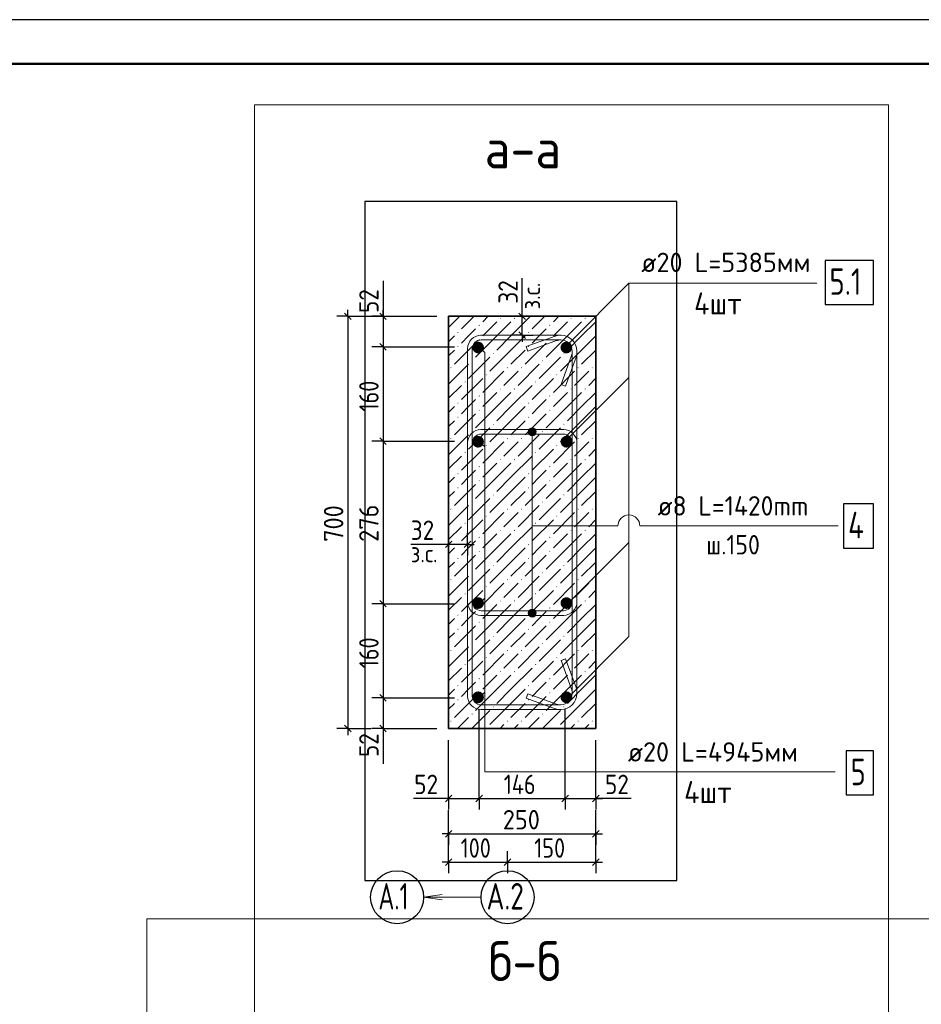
# Model space of a CAD drawing. Header units: millimetres. Extents: x -12 to 50400, y 0 to 35640.
# Tile 5 of 10: x 14899 to 27153, y 22263 to 35640. Entities that reach past the tile are written whole.
import ezdxf

# ---------------------------------------------------------------- set-up
doc = ezdxf.new("R2010")
doc.units = ezdxf.units.MM
doc.linetypes.add('______2', pattern=[324, 240, -84])
doc.linetypes.add('______5', pattern=[1320, 960, -120, 120, -120])
for name, color, linetype, lineweight in [('Standard', 7, 'Continuous', 25), ('ЖБ Пилон', 7, 'Continuous', 35), ('Заголовок чертежа', 7, 'Continuous', 25), ('Позиционная метка диаметр_ шаг', 7, 'Continuous', 13), ('Позиционная метка линия выноска', 7, 'Continuous', 13)]:
    doc.layers.add(name, color=color, linetype=linetype, lineweight=lineweight)
for name, color, linetype, true_color in [('Оси', 7, '______5', 0x656565), ('Стена фоновая арматура Х1', 7, '______2', 0xa0a0a0), ('Стена Хомут', 7, '______2', 0xa0a0a0)]:
    doc.layers.add(name, color=color, linetype=linetype, true_color=true_color)
doc.layers.add('Размерная выноска', color=7, linetype='Continuous')
doc.styles.add('ISOCPEUR', font='txt')

msp = doc.modelspace()

# ---------------------------------------------------------------- hatches: boundary and pattern name
at = {"layer": 'ЖБ Пилон', "linetype": 'Continuous', "lineweight": 18, "transparency": 33554687}
for points in [[(21432, 31575), (21424, 31583), (21432, 31591), (21439, 31583)], [(21624, 31575), (21616, 31583), (21624, 31591), (21631, 31583)], [(22392, 31575), (22384, 31583), (22392, 31591), (22399, 31583)], [(22584, 31575), (22576, 31583), (22584, 31591), (22591, 31583)], [(21144, 31479), (21136, 31487), (21144, 31495), (21151, 31487)], [(22104, 31479), (22096, 31487), (22104, 31495), (22111, 31487)], [(20856, 31383), (20848, 31391), (20856, 31399), (20863, 31391)], [(21144, 31287), (21136, 31295), (21144, 31303), (21151, 31295)], [(21816, 31383), (21808, 31391), (21816, 31399), (21823, 31391)], [(22104, 31287), (22096, 31295), (22104, 31303), (22111, 31295)], [(20856, 31191), (20848, 31199), (20856, 31207), (20863, 31199)], [(21816, 31191), (21808, 31199), (21816, 31207), (21823, 31199)], [(21336, 31095), (21328, 31103), (21336, 31111), (21343, 31103)], [(22296, 31095), (22288, 31103), (22296, 31111), (22303, 31103)], [(20760, 30903), (20752, 30911), (20760, 30919), (20767, 30911)], [(21048, 30999), (21040, 31007), (21048, 31015), (21055, 31007)], [(21528, 30903), (21520, 30911), (21528, 30919), (21535, 30911)], [(21720, 30903), (21712, 30911), (21720, 30919), (21727, 30911)], [(22008, 30999), (22000, 31007), (22008, 31015), (22015, 31007)], [(22488, 30903), (22480, 30911), (22488, 30919), (22495, 30911)], [(22680, 30903), (22672, 30911), (22680, 30919), (22687, 30911)], [(21240, 30807), (21232, 30815), (21240, 30823), (21247, 30815)], [(22200, 30807), (22192, 30815), (22200, 30823), (22207, 30815)], [(20952, 30711), (20944, 30719), (20952, 30727), (20959, 30719)], [(21912, 30711), (21904, 30719), (21912, 30727), (21919, 30719)], [(21144, 30519), (21136, 30527), (21144, 30535), (21151, 30527)], [(21432, 30615), (21424, 30623), (21432, 30631), (21439, 30623)], [(21624, 30615), (21616, 30623), (21624, 30631), (21631, 30623)], [(22104, 30519), (22096, 30527), (22104, 30535), (22111, 30527)], [(22392, 30615), (22384, 30623), (22392, 30631), (22399, 30623)], [(22584, 30615), (22576, 30623), (22584, 30631), (22591, 30623)], [(20856, 30423), (20848, 30431), (20856, 30439), (20863, 30431)], [(21816, 30423), (21808, 30431), (21816, 30439), (21823, 30431)], [(20856, 30231), (20848, 30239), (20856, 30247), (20863, 30239)], [(21144, 30327), (21136, 30335), (21144, 30343), (21151, 30335)], [(21816, 30231), (21808, 30239), (21816, 30247), (21823, 30239)], [(22104, 30327), (22096, 30335), (22104, 30343), (22111, 30335)], [(21336, 30135), (21328, 30143), (21336, 30151), (21343, 30143)], [(22296, 30135), (22288, 30143), (22296, 30151), (22303, 30143)], [(21048, 30039), (21040, 30047), (21048, 30055), (21055, 30047)], [(22008, 30039), (22000, 30047), (22008, 30055), (22015, 30047)], [(20760, 29943), (20752, 29951), (20760, 29959), (20767, 29951)], [(21240, 29847), (21232, 29855), (21240, 29863), (21247, 29855)], [(21528, 29943), (21520, 29951), (21528, 29959), (21535, 29951)], [(21720, 29943), (21712, 29951), (21720, 29959), (21727, 29951)], [(22200, 29847), (22192, 29855), (22200, 29863), (22207, 29855)], [(22488, 29943), (22480, 29951), (22488, 29959), (22495, 29951)], [(22680, 29943), (22672, 29951), (22680, 29959), (22687, 29951)], [(20952, 29751), (20944, 29759), (20952, 29767), (20959, 29759)], [(21912, 29751), (21904, 29759), (21912, 29767), (21919, 29759)], [(21144, 29559), (21136, 29567), (21144, 29575), (21151, 29567)], [(21432, 29655), (21424, 29663), (21432, 29671), (21439, 29663)], [(21624, 29655), (21616, 29663), (21624, 29671), (21631, 29663)], [(22104, 29559), (22096, 29567), (22104, 29575), (22111, 29567)], [(22392, 29655), (22384, 29663), (22392, 29671), (22399, 29663)], [(22584, 29655), (22576, 29663), (22584, 29671), (22591, 29663)], [(20856, 29463), (20848, 29471), (20856, 29479), (20863, 29471)], [(21816, 29463), (21808, 29471), (21816, 29479), (21823, 29471)], [(21144, 29367), (21136, 29375), (21144, 29383), (21151, 29375)], [(22104, 29367), (22096, 29375), (22104, 29383), (22111, 29375)], [(20856, 29271), (20848, 29279), (20856, 29287), (20863, 29279)], [(21336, 29175), (21328, 29183), (21336, 29191), (21343, 29183)], [(21816, 29271), (21808, 29279), (21816, 29287), (21823, 29279)], [(22296, 29175), (22288, 29183), (22296, 29191), (22303, 29183)], [(21048, 29079), (21040, 29087), (21048, 29095), (21055, 29087)], [(22008, 29079), (22000, 29087), (22008, 29095), (22015, 29087)], [(20760, 28983), (20752, 28991), (20760, 28999), (20767, 28991)], [(21240, 28887), (21232, 28895), (21240, 28903), (21247, 28895)], [(21528, 28983), (21520, 28991), (21528, 28999), (21535, 28991)], [(21720, 28983), (21712, 28991), (21720, 28999), (21727, 28991)], [(22200, 28887), (22192, 28895), (22200, 28903), (22207, 28895)], [(22488, 28983), (22480, 28991), (22488, 28999), (22495, 28991)], [(22680, 28983), (22672, 28991), (22680, 28999), (22687, 28991)], [(20952, 28791), (20944, 28799), (20952, 28807), (20959, 28799)], [(21912, 28791), (21904, 28799), (21912, 28807), (21919, 28799)], [(21432, 28695), (21424, 28703), (21432, 28711), (21439, 28703)], [(21624, 28695), (21616, 28703), (21624, 28711), (21631, 28703)], [(22392, 28695), (22384, 28703), (22392, 28711), (22399, 28703)], [(22584, 28695), (22576, 28703), (22584, 28711), (22591, 28703)], [(20856, 28503), (20848, 28511), (20856, 28519), (20863, 28511)], [(21144, 28599), (21136, 28607), (21144, 28615), (21151, 28607)], [(21816, 28503), (21808, 28511), (21816, 28519), (21823, 28511)], [(22104, 28599), (22096, 28607), (22104, 28615), (22111, 28607)], [(21144, 28407), (21136, 28415), (21144, 28423), (21151, 28415)], [(22104, 28407), (22096, 28415), (22104, 28423), (22111, 28415)], [(20856, 28311), (20848, 28319), (20856, 28327), (20863, 28319)], [(21336, 28215), (21328, 28223), (21336, 28231), (21343, 28223)], [(21816, 28311), (21808, 28319), (21816, 28327), (21823, 28319)], [(22296, 28215), (22288, 28223), (22296, 28231), (22303, 28223)], [(21048, 28119), (21040, 28127), (21048, 28135), (21055, 28127)], [(22008, 28119), (22000, 28127), (22008, 28135), (22015, 28127)], [(20760, 28023), (20752, 28031), (20760, 28039), (20767, 28031)], [(21528, 28023), (21520, 28031), (21528, 28039), (21535, 28031)], [(21720, 28023), (21712, 28031), (21720, 28039), (21727, 28031)], [(22488, 28023), (22480, 28031), (22488, 28039), (22495, 28031)], [(22680, 28023), (22672, 28031), (22680, 28039), (22687, 28031)], [(20952, 27831), (20944, 27839), (20952, 27847), (20959, 27839)], [(21240, 27927), (21232, 27935), (21240, 27943), (21247, 27935)], [(21912, 27831), (21904, 27839), (21912, 27847), (21919, 27839)], [(22200, 27927), (22192, 27935), (22200, 27943), (22207, 27935)], [(21432, 27735), (21424, 27743), (21432, 27751), (21439, 27743)], [(21624, 27735), (21616, 27743), (21624, 27751), (21631, 27743)], [(22392, 27735), (22384, 27743), (22392, 27751), (22399, 27743)], [(22584, 27735), (22576, 27743), (22584, 27751), (22591, 27743)], [(20856, 27543), (20848, 27551), (20856, 27559), (20863, 27551)], [(21144, 27639), (21136, 27647), (21144, 27655), (21151, 27647)], [(21816, 27543), (21808, 27551), (21816, 27559), (21823, 27551)], [(22104, 27639), (22096, 27647), (22104, 27655), (22111, 27647)], [(21144, 27447), (21136, 27455), (21144, 27463), (21151, 27455)], [(22104, 27447), (22096, 27455), (22104, 27463), (22111, 27455)], [(20856, 27351), (20848, 27359), (20856, 27367), (20863, 27359)], [(21816, 27351), (21808, 27359), (21816, 27367), (21823, 27359)], [(21048, 27159), (21040, 27167), (21048, 27175), (21055, 27167)], [(21336, 27255), (21328, 27263), (21336, 27271), (21343, 27263)], [(22008, 27159), (22000, 27167), (22008, 27175), (22015, 27167)], [(22296, 27255), (22288, 27263), (22296, 27271), (22303, 27263)], [(20760, 27063), (20752, 27071), (20760, 27079), (20767, 27071)], [(21528, 27063), (21520, 27071), (21528, 27079), (21535, 27071)], [(21720, 27063), (21712, 27071), (21720, 27079), (21727, 27071)], [(22488, 27063), (22480, 27071), (22488, 27079), (22495, 27071)], [(22680, 27063), (22672, 27071), (22680, 27079), (22687, 27071)], [(21240, 26967), (21232, 26975), (21240, 26983), (21247, 26975)], [(22200, 26967), (22192, 26975), (22200, 26983), (22207, 26975)], [(20952, 26871), (20944, 26879), (20952, 26887), (20959, 26879)], [(21432, 26775), (21424, 26783), (21432, 26791), (21439, 26783)], [(21624, 26775), (21616, 26783), (21624, 26791), (21631, 26783)], [(21912, 26871), (21904, 26879), (21912, 26887), (21919, 26879)], [(22392, 26775), (22384, 26783), (22392, 26791), (22399, 26783)], [(22584, 26775), (22576, 26783), (22584, 26791), (22591, 26783)], [(21144, 26679), (21136, 26687), (21144, 26695), (21151, 26687)], [(22104, 26679), (22096, 26687), (22104, 26695), (22111, 26687)], [(20856, 26583), (20848, 26591), (20856, 26599), (20863, 26591)], [(21144, 26487), (21136, 26495), (21144, 26503), (21151, 26495)], [(21816, 26583), (21808, 26591), (21816, 26599), (21823, 26591)], [(22104, 26487), (22096, 26495), (22104, 26503), (22111, 26495)], [(20856, 26391), (20848, 26399), (20856, 26407), (20863, 26399)], [(21816, 26391), (21808, 26399), (21816, 26407), (21823, 26399)], [(21336, 26295), (21328, 26303), (21336, 26311), (21343, 26303)], [(22296, 26295), (22288, 26303), (22296, 26311), (22303, 26303)], [(20760, 26103), (20752, 26111), (20760, 26119), (20767, 26111)], [(21048, 26199), (21040, 26207), (21048, 26215), (21055, 26207)], [(21528, 26103), (21520, 26111), (21528, 26119), (21535, 26111)], [(21720, 26103), (21712, 26111), (21720, 26119), (21727, 26111)], [(22008, 26199), (22000, 26207), (22008, 26215), (22015, 26207)], [(22488, 26103), (22480, 26111), (22488, 26119), (22495, 26111)], [(22680, 26103), (22672, 26111), (22680, 26119), (22687, 26111)], [(21236, 26010), (21232, 26015), (21240, 26023), (21247, 26015), (21243, 26010)], [(22196, 26010), (22192, 26015), (22200, 26023), (22207, 26015), (22203, 26010)]]:
    msp.add_hatch(color=7, dxfattribs=at).paths.add_polyline_path(points, flags=16)
at = {"layer": 'Позиционная метка линия выноска', "linetype": 'Continuous', "lineweight": 13, "transparency": 33554687}
for points in [[(21912, 30069), (21819, 30069), (21811, 30042)], [(21912, 30069), (21811, 30042), (21919, 30042)], [(21919, 30042), (21811, 30042), (21819, 30015)], [(21892, 30089), (21838, 30089), (21819, 30069)], [(21892, 30089), (21819, 30069), (21912, 30069)], [(21919, 30042), (21819, 30015), (21912, 30015)], [(21912, 30015), (21819, 30015), (21838, 29996)], [(21838, 30089), (21892, 30089), (21865, 30096)], [(21912, 30015), (21838, 29996), (21892, 29996)], [(21892, 29996), (21838, 29996), (21865, 29988)], [(21811, 27578), (21919, 27578), (21912, 27605)], [(21811, 27578), (21912, 27605), (21819, 27605)], [(21819, 27551), (21919, 27578), (21811, 27578)], [(21819, 27605), (21912, 27605), (21892, 27625)], [(21819, 27605), (21892, 27625), (21838, 27625)], [(21819, 27551), (21912, 27551), (21919, 27578)], [(21838, 27625), (21892, 27625), (21865, 27632)], [(21838, 27532), (21912, 27551), (21819, 27551)], [(21838, 27532), (21892, 27532), (21912, 27551)], [(21892, 27532), (21838, 27532), (21865, 27524)]]:
    msp.add_hatch(color=7, dxfattribs=at).paths.add_polyline_path(points)
at = {"layer": 'Стена фоновая арматура Х1', "linetype": 'Continuous', "lineweight": 18, "transparency": 33554687}
for points in [[(21209, 31186), (21203, 31217), (21186, 31243), (21160, 31260), (21129, 31266), (21099, 31260), (21073, 31243), (21055, 31217), (21049, 31186), (21055, 31156), (21073, 31130), (21099, 31112), (21129, 31106), (21160, 31112), (21186, 31130), (21203, 31156)], [(22409, 31186), (22403, 31217), (22386, 31243), (22360, 31260), (22329, 31266), (22299, 31260), (22273, 31243), (22255, 31217), (22249, 31186), (22255, 31156), (22273, 31130), (22299, 31112), (22329, 31106), (22360, 31112), (22386, 31130), (22403, 31156)], [(21209, 29906), (21203, 29937), (21186, 29963), (21160, 29980), (21129, 29986), (21099, 29980), (21073, 29963), (21055, 29937), (21049, 29906), (21055, 29876), (21073, 29850), (21099, 29832), (21129, 29826), (21160, 29832), (21186, 29850), (21203, 29876)], [(22409, 29906), (22403, 29937), (22386, 29963), (22360, 29980), (22329, 29986), (22299, 29980), (22273, 29963), (22255, 29937), (22249, 29906), (22255, 29876), (22273, 29850), (22299, 29832), (22329, 29826), (22360, 29832), (22386, 29850), (22403, 29876)], [(21209, 27714), (21203, 27745), (21186, 27771), (21160, 27788), (21129, 27794), (21099, 27788), (21073, 27771), (21055, 27745), (21049, 27714), (21055, 27684), (21073, 27658), (21099, 27640), (21129, 27634), (21160, 27640), (21186, 27658), (21203, 27684)], [(22409, 27714), (22403, 27745), (22386, 27771), (22360, 27788), (22329, 27794), (22299, 27788), (22273, 27771), (22255, 27745), (22249, 27714), (22255, 27684), (22273, 27658), (22299, 27640), (22329, 27634), (22360, 27640), (22386, 27658), (22403, 27684)], [(21209, 26434), (21203, 26465), (21186, 26491), (21160, 26508), (21129, 26514), (21099, 26508), (21073, 26491), (21055, 26465), (21049, 26434), (21055, 26404), (21073, 26378), (21099, 26360), (21129, 26354), (21160, 26360), (21186, 26378), (21203, 26404)], [(22409, 26434), (22403, 26465), (22386, 26491), (22360, 26508), (22329, 26514), (22299, 26508), (22273, 26491), (22255, 26465), (22249, 26434), (22255, 26404), (22273, 26378), (22299, 26360), (22329, 26354), (22360, 26360), (22386, 26378), (22403, 26404)]]:
    msp.add_hatch(color=7, dxfattribs=at).paths.add_polyline_path(points)

# ---------------------------------------------------------------- linework, layer by layer
at = {"layer": 'Standard', "color": 7, "linetype": 'Continuous', "lineweight": 13, "transparency": 33554687}
msp.add_line((48960, 35640), (-12, 35640), dxfattribs=at)
at = {"layer": 'Standard', "color": 7, "linetype": 'Continuous', "lineweight": -3, "transparency": 33554687}
for p, q in [((19357, 31610), (19207, 31610)), ((19357, 31610), (19357, 31700)), ((19357, 31610), (19507, 31610)), ((19357, 31610), (20569, 31610)), ((19837, 31610), (19687, 31610)), ((19837, 31610), (19837, 31700)), ((19837, 31610), (19987, 31610)), ((19837, 31610), (20569, 31610)), ((21729, 31610), (21579, 31610)), ((21729, 31610), (21729, 31700)), ((21729, 31610), (21879, 31610)), ((21729, 31354), (21729, 31610)), ((21729, 31354), (21579, 31354)), ((21729, 31354), (21879, 31354)), ((21729, 31354), (21729, 31264)), ((19837, 31194), (19687, 31194)), ((19837, 31194), (19987, 31194)), ((19837, 31194), (20809, 31194)), ((19837, 31194), (19837, 29914)), ((19837, 29914), (19687, 29914)), ((19837, 29914), (19987, 29914)), ((19837, 29914), (20809, 29914)), ((19837, 29914), (19837, 27706)), ((20729, 28512), (20729, 28662)), ((20986, 28512), (20986, 28662)), ((20729, 28512), (20639, 28512)), ((20729, 28512), (20729, 28362)), ((20986, 28512), (20729, 28512)), ((20986, 28512), (20986, 28362)), ((20986, 28512), (21076, 28512)), ((19837, 27706), (19687, 27706)), ((19837, 27706), (19987, 27706)), ((19837, 27706), (20809, 27706)), ((19837, 27706), (19837, 26426)), ((19837, 26426), (19687, 26426)), ((19837, 26426), (19987, 26426)), ((19837, 26426), (20809, 26426)), ((19837, 26426), (19837, 26010)), ((19357, 26010), (19207, 26010)), ((19357, 26010), (19507, 26010)), ((19357, 26010), (19677, 26010)), ((19357, 26010), (19357, 25920)), ((19837, 26010), (19687, 26010)), ((19837, 26010), (19987, 26010)), ((19837, 26010), (20569, 26010)), ((19837, 26010), (19837, 25920)), ((20729, 25059), (20729, 25209)), ((21145, 25059), (21145, 25209)), ((22313, 25059), (22313, 25209)), ((22729, 25059), (22729, 25209)), ((20729, 25059), (20639, 25059)), ((20729, 25059), (20729, 24909)), ((20729, 25059), (21145, 25059)), ((21145, 25059), (21145, 24909)), ((21145, 25059), (22313, 25059)), ((22313, 25059), (22313, 24909)), ((22313, 25059), (22729, 25059)), ((22729, 25059), (22729, 24909)), ((22729, 25059), (22819, 25059)), ((20729, 24579), (20729, 24899)), ((22729, 24579), (22729, 24899)), ((20729, 24579), (20729, 24729)), ((22729, 24579), (22729, 24729)), ((20729, 24579), (20639, 24579)), ((20729, 24195), (20729, 24592)), ((20729, 24579), (20729, 24429)), ((20729, 24579), (22729, 24579)), ((22729, 24195), (22729, 24592)), ((22729, 24579), (22729, 24429)), ((22729, 24579), (22819, 24579)), ((20729, 24195), (20729, 24345)), ((21529, 24195), (21529, 24345)), ((22729, 24195), (22729, 24345)), ((20729, 24195), (20639, 24195)), ((20729, 24195), (20729, 24045)), ((20729, 24195), (21529, 24195)), ((21529, 24195), (21529, 24045)), ((21529, 24195), (21529, 24195)), ((21529, 24195), (22729, 24195)), ((22729, 24195), (22729, 24045)), ((22729, 24195), (22819, 24195))]:
    msp.add_line(p, q, dxfattribs=at)
at = {"layer": 'Standard', "color": 7, "linetype": 'Continuous', "lineweight": 25, "transparency": 33554687}
for p, q in [((19312, 31655), (19402, 31565)), ((19792, 31655), (19882, 31565)), ((21774, 31565), (21684, 31655)), ((21774, 31309), (21684, 31399)), ((19792, 31239), (19882, 31149)), ((19792, 29959), (19882, 29869)), ((20774, 28557), (20684, 28467)), ((21031, 28557), (20941, 28467)), ((19792, 27751), (19882, 27661)), ((19792, 26471), (19882, 26381)), ((19312, 26055), (19402, 25965)), ((19792, 26055), (19882, 25965)), ((20684, 25014), (20774, 25104)), ((21100, 25014), (21190, 25104)), ((22268, 25014), (22358, 25104)), ((22684, 25014), (22774, 25104)), ((20684, 24534), (20774, 24624)), ((22684, 24534), (22774, 24624)), ((20684, 24150), (20774, 24240)), ((21484, 24150), (21574, 24240)), ((22684, 24150), (22774, 24240))]:
    msp.add_line(p, q, dxfattribs=at)
msp.add_lwpolyline([(0, 0), (50400, 0), (50400, 35640), (0, 35640), (0, 0)], close=True, dxfattribs=at)
at = {"layer": 'Standard', "color": 7, "linetype": 'Continuous', "lineweight": 13, "transparency": 33554687}
for points in [[(50400, 35640), (0, 35640), (0, 0), (50400, 0), (50400, 35640)], [(26706, 34484), (18090, 34484), (18090, 21206), (26706, 21206), (26706, 34484)], [(27880, 23426), (16628, 23426), (16628, 11864), (27880, 11864), (27880, 23426)]]:
    msp.add_lwpolyline(points, dxfattribs=at)
at = {"layer": 'Standard', "color": 7, "linetype": 'Continuous', "lineweight": 50, "transparency": 33554687}
msp.add_lwpolyline([(2400, 35040), (49800, 35040), (49800, 600), (2400, 600), (2400, 35040)], close=True, dxfattribs=at)
at = {"layer": 'Standard', "color": 254, "linetype": 'Continuous', "lineweight": -3, "true_color": 0xc4c4ff, "transparency": 33554687}
msp.add_lwpolyline([(23828, 23946), (23828, 33172), (19588, 33172), (19588, 23946), (23828, 23946)], dxfattribs=at)
at = {"layer": 'Standard', "color": 7, "linetype": 'Continuous', "lineweight": -3, "transparency": 33554687}
for points in [[(19357, 31610), (19357, 28453), (19357, 28453), (19357, 26010)], [(19837, 31610), (19837, 31543), (19837, 31543), (19837, 31194)], [(21145, 25059), (21145, 25080), (21145, 25080), (21145, 25080), (21145, 25080), (21145, 26274)], [(22313, 25059), (22313, 25080), (22313, 25080), (22313, 26274)], [(20729, 25059), (20729, 25080), (20729, 25080), (20729, 25080), (20729, 25080), (20729, 25816), (20729, 25816), (20729, 25850)], [(22729, 25059), (22729, 25080), (22729, 25080), (22729, 25850)]]:
    msp.add_lwpolyline(points, dxfattribs=at)
at = {"layer": 'ЖБ Пилон', "color": 9, "linetype": 'Continuous', "lineweight": 18, "true_color": 0xc7c7c7, "transparency": 33554687}
for p, q in [((20729, 31457), (20883, 31610)), ((20904, 31439), (21075, 31610)), ((21192, 31535), (21267, 31610)), ((21576, 31343), (21843, 31610)), ((21864, 31439), (22035, 31610)), ((22152, 31535), (22227, 31610)), ((21096, 31439), (21000, 31343)), ((21192, 31343), (21384, 31535)), ((21384, 31343), (21576, 31535)), ((22056, 31439), (21960, 31343)), ((22152, 31343), (22344, 31535)), ((22344, 31343), (22536, 31535)), ((22536, 31343), (22729, 31537)), ((20729, 31265), (20808, 31343)), ((21000, 31343), (20904, 31247)), ((21384, 31343), (21096, 31055)), ((21384, 31151), (21576, 31343)), ((21576, 31151), (21768, 31343)), ((21960, 31343), (21864, 31247)), ((22344, 31343), (22056, 31055)), ((22344, 31151), (22536, 31343)), ((22536, 31151), (22728, 31343)), ((20808, 30959), (21096, 31247)), ((21768, 30959), (22056, 31247)), ((20729, 31073), (20808, 31151)), ((21000, 30767), (21288, 31055)), ((21576, 31151), (21288, 30863)), ((21576, 30959), (21768, 31151)), ((21960, 30767), (22248, 31055)), ((22536, 31151), (22248, 30863)), ((22536, 30959), (22728, 31151)), ((20729, 30689), (21000, 30959)), ((21672, 30671), (21960, 30959)), ((22728, 30959), (22729, 30961)), ((21192, 30575), (21480, 30863)), ((21672, 30863), (21576, 30767)), ((22152, 30575), (22440, 30863)), ((22632, 30863), (22536, 30767)), ((22632, 30671), (22729, 30769)), ((20729, 30497), (20904, 30671)), ((20904, 30479), (21192, 30767)), ((21576, 30767), (21480, 30671)), ((21576, 30383), (21864, 30671)), ((21864, 30479), (22152, 30767)), ((22536, 30767), (22440, 30671)), ((21192, 30383), (21384, 30575)), ((21384, 30383), (21576, 30575)), ((22152, 30383), (22344, 30575)), ((22344, 30383), (22536, 30575)), ((22536, 30383), (22729, 30577)), ((20729, 30305), (20808, 30383)), ((21000, 30383), (20904, 30287)), ((21096, 30479), (21000, 30383)), ((21384, 30383), (21096, 30095)), ((21384, 30191), (21576, 30383)), ((21576, 30191), (21768, 30383)), ((21960, 30383), (21864, 30287)), ((22056, 30479), (21960, 30383)), ((22344, 30383), (22056, 30095)), ((22344, 30191), (22536, 30383)), ((22536, 30191), (22728, 30383)), ((20808, 29999), (21096, 30287)), ((21768, 29999), (22056, 30287)), ((20729, 30113), (20808, 30191)), ((21576, 30191), (21288, 29903)), ((21576, 29999), (21768, 30191)), ((22536, 30191), (22248, 29903)), ((22536, 29999), (22728, 30191)), ((20729, 29729), (21000, 29999)), ((21000, 29807), (21288, 30095)), ((21672, 29711), (21960, 29999)), ((21960, 29807), (22248, 30095)), ((22728, 29999), (22729, 30001)), ((21192, 29615), (21480, 29903)), ((21672, 29903), (21576, 29807)), ((22152, 29615), (22440, 29903)), ((22632, 29903), (22536, 29807)), ((20729, 29537), (20904, 29711)), ((20904, 29519), (21192, 29807)), ((21576, 29807), (21480, 29711)), ((21576, 29423), (21864, 29711)), ((21864, 29519), (22152, 29807)), ((22536, 29807), (22440, 29711)), ((22632, 29711), (22729, 29809)), ((21192, 29423), (21384, 29615)), ((21384, 29423), (21576, 29615)), ((22152, 29423), (22344, 29615)), ((22344, 29423), (22536, 29615)), ((22536, 29423), (22729, 29617)), ((21096, 29519), (21000, 29423)), ((22056, 29519), (21960, 29423)), ((20729, 29345), (20808, 29423)), ((20808, 29039), (21096, 29327)), ((21000, 29423), (20904, 29327)), ((21384, 29423), (21096, 29135)), ((21384, 29231), (21576, 29423)), ((21576, 29231), (21768, 29423)), ((21768, 29039), (22056, 29327)), ((21960, 29423), (21864, 29327)), ((22344, 29423), (22056, 29135)), ((22344, 29231), (22536, 29423)), ((22536, 29231), (22728, 29423)), ((20729, 29153), (20808, 29231)), ((21576, 29231), (21288, 28943)), ((21576, 29039), (21768, 29231)), ((22536, 29231), (22248, 28943)), ((22536, 29039), (22728, 29231)), ((20729, 28769), (21000, 29039)), ((21000, 28847), (21288, 29135)), ((21672, 28751), (21960, 29039)), ((21960, 28847), (22248, 29135)), ((22728, 29039), (22729, 29041)), ((21192, 28655), (21480, 28943)), ((21672, 28943), (21576, 28847)), ((22152, 28655), (22440, 28943)), ((22632, 28943), (22536, 28847)), ((20904, 28559), (21192, 28847)), ((21576, 28847), (21480, 28751)), ((21864, 28559), (22152, 28847)), ((22536, 28847), (22440, 28751)), ((22632, 28751), (22729, 28849)), ((20729, 28577), (20904, 28751)), ((21192, 28463), (21384, 28655)), ((21384, 28463), (21576, 28655)), ((21576, 28463), (21864, 28751)), ((22152, 28463), (22344, 28655)), ((22344, 28463), (22536, 28655)), ((22536, 28463), (22729, 28657)), ((21096, 28559), (21000, 28463)), ((22056, 28559), (21960, 28463)), ((20729, 28385), (20808, 28463)), ((20808, 28079), (21096, 28367)), ((21000, 28463), (20904, 28367)), ((21384, 28463), (21096, 28175)), ((21384, 28271), (21576, 28463)), ((21576, 28271), (21768, 28463)), ((21768, 28079), (22056, 28367)), ((21960, 28463), (21864, 28367)), ((22344, 28463), (22056, 28175)), ((22344, 28271), (22536, 28463)), ((22536, 28271), (22728, 28463)), ((20729, 28193), (20808, 28271)), ((21576, 28271), (21288, 27983)), ((21576, 28079), (21768, 28271)), ((22536, 28271), (22248, 27983)), ((22536, 28079), (22728, 28271)), ((21000, 27887), (21288, 28175)), ((21960, 27887), (22248, 28175)), ((20729, 27809), (21000, 28079)), ((21192, 27695), (21480, 27983)), ((21672, 27983), (21576, 27887)), ((21672, 27791), (21960, 28079)), ((22152, 27695), (22440, 27983)), ((22632, 27983), (22536, 27887)), ((22728, 28079), (22729, 28081)), ((20904, 27599), (21192, 27887)), ((21576, 27887), (21480, 27791)), ((21864, 27599), (22152, 27887)), ((22536, 27887), (22440, 27791)), ((22632, 27791), (22729, 27889)), ((20729, 27617), (20904, 27791)), ((21192, 27503), (21384, 27695)), ((21384, 27503), (21576, 27695)), ((21576, 27503), (21864, 27791)), ((22152, 27503), (22344, 27695)), ((22344, 27503), (22536, 27695)), ((22536, 27503), (22729, 27697)), ((21096, 27599), (21000, 27503)), ((22056, 27599), (21960, 27503)), ((20729, 27425), (20808, 27503)), ((21000, 27503), (20904, 27407)), ((21384, 27503), (21096, 27215)), ((21384, 27311), (21576, 27503)), ((21576, 27311), (21768, 27503)), ((21960, 27503), (21864, 27407)), ((22344, 27503), (22056, 27215)), ((22344, 27311), (22536, 27503)), ((22536, 27311), (22728, 27503)), ((20729, 27233), (20808, 27311)), ((20808, 27119), (21096, 27407)), ((21576, 27311), (21288, 27023)), ((21576, 27119), (21768, 27311)), ((21768, 27119), (22056, 27407)), ((22536, 27311), (22248, 27023)), ((22536, 27119), (22728, 27311)), ((21000, 26927), (21288, 27215)), ((21960, 26927), (22248, 27215)), ((20729, 26849), (21000, 27119)), ((21192, 26735), (21480, 27023)), ((21672, 27023), (21576, 26927)), ((21672, 26831), (21960, 27119)), ((22152, 26735), (22440, 27023)), ((22632, 27023), (22536, 26927)), ((22728, 27119), (22729, 27121)), ((20904, 26639), (21192, 26927)), ((21576, 26927), (21480, 26831)), ((21864, 26639), (22152, 26927)), ((22536, 26927), (22440, 26831)), ((22632, 26831), (22729, 26929)), ((20729, 26657), (20904, 26831)), ((21576, 26543), (21864, 26831)), ((21096, 26639), (21000, 26543)), ((21192, 26543), (21384, 26735)), ((21384, 26543), (21576, 26735)), ((22056, 26639), (21960, 26543)), ((22152, 26543), (22344, 26735)), ((22344, 26543), (22536, 26735)), ((22536, 26543), (22729, 26737)), ((20729, 26465), (20808, 26543)), ((21000, 26543), (20904, 26447)), ((21384, 26543), (21096, 26255)), ((21384, 26351), (21576, 26543)), ((21576, 26351), (21768, 26543)), ((21960, 26543), (21864, 26447)), ((22344, 26543), (22056, 26255)), ((22344, 26351), (22536, 26543)), ((22536, 26351), (22728, 26543)), ((20808, 26159), (21096, 26447)), ((21768, 26159), (22056, 26447)), ((20729, 26273), (20808, 26351)), ((21043, 26010), (21288, 26255)), ((21576, 26351), (21288, 26063)), ((21576, 26159), (21768, 26351)), ((22003, 26010), (22248, 26255)), ((22536, 26351), (22248, 26063)), ((22536, 26159), (22728, 26351)), ((20851, 26010), (21000, 26159)), ((21811, 26010), (21960, 26159)), ((22728, 26159), (22729, 26161)), ((21427, 26010), (21480, 26063)), ((21672, 26063), (21619, 26010)), ((22387, 26010), (22440, 26063)), ((22632, 26063), (22579, 26010))]:
    msp.add_line(p, q, dxfattribs=at)
at = {"layer": 'ЖБ Пилон', "color": 7, "linetype": 'Continuous', "lineweight": 35, "transparency": 33554687}
for p, q in [((20729, 31610), (20729, 26010)), ((22729, 31610), (20729, 31610)), ((22729, 26010), (22729, 31610)), ((20729, 26010), (22729, 26010))]:
    msp.add_line(p, q, dxfattribs=at)
at = {"layer": 'Оси', "color": 7, "linetype": 'Continuous', "lineweight": -3, "transparency": 33554687}
for centre in [(20029, 23718), (21529, 23718)]:
    msp.add_circle(centre, 360, dxfattribs=at)
at = {"layer": 'Позиционная метка диаметр_ шаг', "color": 7, "linetype": 'Continuous', "lineweight": 25, "transparency": 33554687}
for points in [[(25845, 31770), (26505, 31770), (26505, 32370), (25845, 32370), (25845, 31770)], [(26133, 25108), (26505, 25108), (26505, 25708), (26133, 25708), (26133, 25108)]]:
    msp.add_lwpolyline(points, dxfattribs=at)
at = {"layer": 'Позиционная метка линия выноска', "color": 7, "linetype": 'Continuous', "lineweight": 13, "transparency": 33554687}
for p, q in [((22362, 31243), (23178, 32059)), ((23178, 30779), (23178, 32059)), ((23178, 32059), (25731, 32059)), ((21221, 31118), (21129, 31210)), ((21221, 25420), (21221, 31118)), ((22329, 29930), (23178, 30779)), ((23178, 30779), (23178, 28539)), ((21811, 30042), (21811, 30042)), ((21865, 30096), (21865, 30096)), ((21865, 29988), (21865, 29988)), ((21919, 30042), (21919, 30042)), ((21129, 29930), (21221, 29838)), ((21865, 27578), (21865, 28762)), ((23328, 28762), (26025, 28762)), ((23178, 28539), (22329, 27690)), ((23178, 27259), (23178, 28539)), ((21129, 27690), (21221, 27782)), ((21811, 27578), (21811, 27578)), ((21865, 27632), (21865, 27632)), ((21919, 27578), (21919, 27578)), ((21865, 27524), (21865, 27524)), ((22329, 26410), (23178, 27259)), ((21129, 26410), (21221, 26502)), ((25981, 25420), (21221, 25420)), ((20641, 23754), (20389, 23718)), ((21169, 23718), (20389, 23718)), ((20389, 23718), (20659, 23718)), ((20389, 23718), (20389, 23718)), ((20389, 23718), (20389, 23718)), ((20389, 23718), (20389, 23718)), ((20389, 23718), (20641, 23682))]:
    msp.add_line(p, q, dxfattribs=at)
msp.add_lwpolyline([(21865, 30042), (21865, 28762), (23028, 28762)], dxfattribs=at)
for centre in [(21865, 30042), (21865, 27578)]:
    msp.add_circle(centre, 54, dxfattribs=at)
at = {"layer": 'Позиционная метка линия выноска', "color": 7, "linetype": 'Continuous', "lineweight": 18, "transparency": 33554687}
msp.add_arc((23178, 28762), 150, 0, 180, dxfattribs=at)
at = {"layer": 'Размерная выноска', "color": 7, "linetype": 'Continuous', "lineweight": -3, "transparency": 33554687}
for p, q in [((21729, 31610), (21729, 32127)), ((19837, 32090), (19837, 31610)), ((20729, 28512), (20213, 28512)), ((19837, 26010), (19837, 25530)), ((20729, 25059), (20249, 25059)), ((23209, 25059), (22729, 25059))]:
    msp.add_line(p, q, dxfattribs=at)
at = {"layer": 'Стена Хомут', "color": 36, "linetype": 'Continuous', "lineweight": 13, "true_color": 0x6e3c1e, "transparency": 33554687}
for points in [[(22257, 30685), (22400, 31077), (22402, 31083), (22404, 31090), (22406, 31096), (22407, 31102), (22408, 31109), (22409, 31116), (22409, 31122), (22409, 31129), (22409, 31136), (22405, 31165), (22396, 31195), (22381, 31221), (22362, 31243), (22340, 31262), (22314, 31277), (22284, 31286), (22255, 31290), (21169, 31290), (21147, 31287), (21124, 31280), (21103, 31268), (21086, 31254), (21072, 31237), (21060, 31216), (21052, 31193), (21049, 31170), (21049, 27730), (21052, 27708), (21060, 27685), (21072, 27664), (21086, 27647), (21103, 27633), (21124, 27621), (21147, 27613), (21169, 27610), (22289, 27610), (22312, 27613), (22335, 27621), (22356, 27633), (22373, 27647), (22387, 27664), (22399, 27685), (22406, 27708), (22409, 27730), (22409, 31136), (22405, 31165), (22396, 31195), (22381, 31221), (22362, 31243), (22340, 31262), (22314, 31277), (22284, 31286), (22255, 31290), (22248, 31290), (22241, 31290), (22235, 31290), (22228, 31289), (22221, 31288), (22215, 31287), (22209, 31285), (22202, 31283), (22196, 31281), (21804, 31138), (21782, 31198), (22175, 31342), (22183, 31344), (22192, 31347), (22201, 31349), (22210, 31351), (22219, 31352), (22229, 31353), (22238, 31354), (22247, 31354), (22260, 31354), (22299, 31349), (22340, 31335), (22377, 31314), (22408, 31289), (22433, 31258), (22454, 31221), (22468, 31180), (22473, 31141), (22473, 27726), (22469, 27693), (22457, 27659), (22440, 27627), (22418, 27601), (22392, 27580), (22361, 27562), (22326, 27551), (22294, 27546), (21165, 27546), (21132, 27551), (21098, 27562), (21066, 27580), (21040, 27601), (21019, 27627), (21001, 27659), (20990, 27693), (20985, 27726), (20985, 31175), (20990, 31207), (21001, 31242), (21019, 31273), (21040, 31299), (21066, 31321), (21098, 31338), (21132, 31350), (21165, 31354), (22260, 31354), (22299, 31349), (22340, 31335), (22377, 31314), (22408, 31289), (22433, 31258), (22454, 31221), (22468, 31180), (22473, 31141), (22473, 31128), (22473, 31119), (22472, 31110), (22471, 31100), (22470, 31091), (22468, 31082), (22466, 31073), (22463, 31064), (22461, 31056), (22317, 30663), (22257, 30685)], [(22317, 26958), (22461, 26565), (22463, 26556), (22466, 26547), (22468, 26538), (22470, 26529), (22471, 26520), (22472, 26511), (22473, 26502), (22473, 26493), (22473, 26480), (22468, 26441), (22454, 26400), (22433, 26363), (22408, 26332), (22377, 26306), (22340, 26285), (22299, 26272), (22260, 26266), (21165, 26266), (21132, 26271), (21098, 26282), (21066, 26300), (21040, 26321), (21019, 26347), (21001, 26379), (20990, 26413), (20985, 26446), (20985, 29895), (20990, 29927), (21001, 29962), (21019, 29993), (21040, 30019), (21066, 30041), (21098, 30058), (21132, 30070), (21165, 30074), (22294, 30074), (22326, 30070), (22361, 30058), (22392, 30041), (22418, 30019), (22440, 29993), (22457, 29962), (22469, 29927), (22473, 29895), (22473, 26480), (22468, 26441), (22454, 26400), (22433, 26363), (22408, 26332), (22377, 26306), (22340, 26285), (22299, 26272), (22260, 26266), (22247, 26266), (22238, 26267), (22229, 26267), (22219, 26268), (22210, 26270), (22201, 26271), (22192, 26274), (22183, 26276), (22175, 26279), (21782, 26422), (21804, 26482), (22196, 26339), (22202, 26337), (22209, 26336), (22215, 26334), (22221, 26333), (22228, 26332), (22235, 26331), (22241, 26330), (22248, 26330), (22255, 26330), (22284, 26334), (22314, 26344), (22340, 26359), (22362, 26377), (22381, 26399), (22396, 26426), (22405, 26455), (22409, 26484), (22409, 29890), (22406, 29913), (22399, 29936), (22387, 29957), (22373, 29974), (22356, 29988), (22335, 30000), (22312, 30007), (22289, 30010), (21169, 30010), (21147, 30007), (21124, 30000), (21103, 29988), (21086, 29974), (21072, 29957), (21060, 29936), (21052, 29913), (21049, 29890), (21049, 26450), (21052, 26428), (21060, 26405), (21072, 26384), (21086, 26367), (21103, 26353), (21124, 26341), (21147, 26333), (21169, 26330), (22255, 26330), (22284, 26334), (22314, 26344), (22340, 26359), (22362, 26377), (22381, 26399), (22396, 26426), (22405, 26455), (22409, 26484), (22409, 26492), (22409, 26498), (22409, 26505), (22408, 26512), (22407, 26518), (22406, 26525), (22404, 26531), (22402, 26537), (22400, 26544), (22257, 26936), (22317, 26958)]]:
    msp.add_lwpolyline(points, dxfattribs=at)
at = {"layer": 'Стена Хомут', "color": 7, "linetype": 'Continuous', "lineweight": 25, "transparency": 33554687}
msp.add_lwpolyline([(26097, 28462), (26505, 28462), (26505, 29062), (26097, 29062), (26097, 28462)], dxfattribs=at)

# ---------------------------------------------------------------- texts
at = {"layer": 'Standard', "color": 7, "linetype": 'Continuous', "lineweight": 25, "transparency": 33554687, "char_height": 264, "attachment_point": 7, "rotation": 90, "style": 'ISOCPEUR'}
for s, insert, width in [('\\W0.87;32', (21669, 31782), 484.71), ('\\W0.87;52', (19777, 31655), 484.73), ('\\W0.83;160', (19777, 30317), 610.29), ('\\W0.91;700', (19297, 28546), 674.39), ('\\W0.91;276', (19777, 28546), 674.39), ('\\W0.83;160', (19777, 26829), 610.28), ('\\W0.87;52', (19777, 25622), 484.71)]:
    msp.add_mtext(s, dxfattribs=dict(at, insert=insert, width=width))
at = {"layer": 'Standard', "color": 7, "linetype": 'Continuous', "lineweight": 18, "transparency": 33554687, "insert": (21973, 31704), "char_height": 240, "width": 551.93, "attachment_point": 7, "rotation": 90, "style": 'ISOCPEUR'}
msp.add_mtext('\\W0.90;з.с.', dxfattribs=at)
at = {"layer": 'Standard', "color": 7, "linetype": 'Continuous', "lineweight": 25, "transparency": 33554687, "char_height": 264, "attachment_point": 7, "style": 'ISOCPEUR'}
for s, insert, width in [('\\W0.87;32', (20214, 28572), 484.71), ('\\W0.87;52', (20261, 25119), 484.71), ('\\W0.83;146', (21478, 25119), 637.7), ('\\W0.87;52', (22854, 25119), 484.71), ('\\W0.91;250', (21465, 24639), 674.39), ('\\W0.83;100', (20892, 24255), 610.29), ('\\W0.83;150', (21892, 24255), 610.29)]:
    msp.add_mtext(s, dxfattribs=dict(at, insert=insert, width=width))
at = {"layer": 'Standard', "color": 7, "linetype": 'Continuous', "lineweight": 18, "transparency": 33554687, "insert": (20215, 28268), "char_height": 240, "width": 551.93, "attachment_point": 7, "style": 'ISOCPEUR'}
msp.add_mtext('\\W0.90;з.с.', dxfattribs=at)
at = {"layer": 'Заголовок чертежа', "color": 7, "linetype": 'Continuous', "lineweight": 50, "transparency": 33554687, "char_height": 540, "attachment_point": 7, "style": 'ISOCPEUR'}
for s, insert, width in [('\\W0.92;а-а', (21219, 33619), 1489.56), ('\\W0.91;б-б', (21273, 22579), 1379.43)]:
    msp.add_mtext(s, dxfattribs=dict(at, insert=insert, width=width))
at = {"layer": 'Оси', "color": 7, "linetype": 'Continuous', "lineweight": 25, "transparency": 33554687, "char_height": 360, "attachment_point": 7, "style": 'ISOCPEUR'}
for s, insert, width in [('\\W0.67;А.1', (19774, 23550), 631.22), ('\\W0.75;А.2', (21244, 23550), 705.3)]:
    msp.add_mtext(s, dxfattribs=dict(at, insert=insert, width=width))
at = {"layer": 'Позиционная метка диаметр_ шаг', "color": 7, "linetype": 'Continuous', "lineweight": 25, "transparency": 33554687, "attachment_point": 7, "style": 'ISOCPEUR'}
for s, insert, char_height, width in [('\\W0.79;5.1', (25905, 31902), 360, 681.69), ('\\W0.93;4шт', (24065, 31635), 300, 919.02), ('\\W0.78;5', (26193, 25240), 360, 391.68), ('\\W0.93;4шт', (23929, 24996), 300, 919.01)]:
    msp.add_mtext(s, dxfattribs=dict(at, insert=insert, char_height=char_height, width=width))
at = {"layer": 'Стена фоновая арматура Х1', "color": 7, "linetype": 'Continuous', "lineweight": 13, "transparency": 33554687, "char_height": 264, "attachment_point": 7, "style": 'ISOCPEUR'}
for s, insert, width in [('\\W0.98;ø20 L=5385мм ', (23347, 32211), 2583.03), ('\\W0.98;ø20 L=4945мм ', (23164, 25560), 2635.99)]:
    msp.add_mtext(s, dxfattribs=dict(at, insert=insert, width=width))
at = {"layer": 'Стена Хомут', "color": 7, "linetype": 'Continuous', "lineweight": 13, "transparency": 33554687, "attachment_point": 7, "style": 'ISOCPEUR'}
for s, insert, char_height, width in [('\\W0.96;ø8 L=1420mm ', (23569, 28903), 264, 2422.07), ('\\W0.80;4', (26157, 28594), 360, 431.8), ('\\W0.90;ш.150 ', (24229, 28375), 264, 1095.49)]:
    msp.add_mtext(s, dxfattribs=dict(at, insert=insert, char_height=char_height, width=width))

doc.saveas('drawing.dxf')
